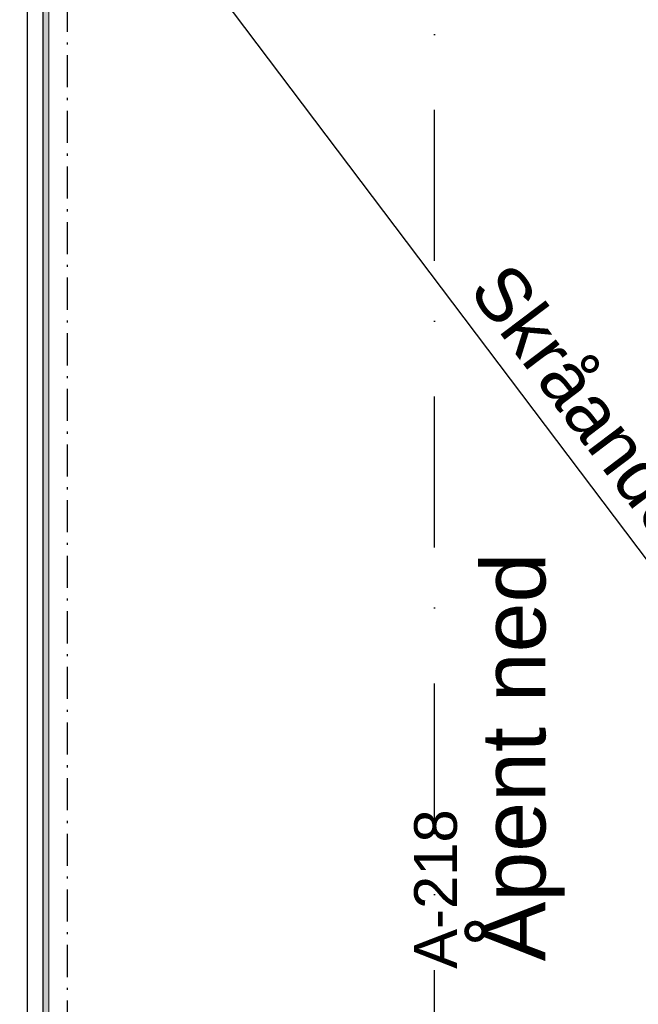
# Model space of a CAD drawing. Header units: millimetres. Extents: x -117798 to 93698, y -182207 to 252400.
# Tile 77 of 256: x -67093 to -65647, y -34803 to -32501. Entities that reach past the tile are written whole.
import ezdxf
from ezdxf.enums import TextEntityAlignment as Align

# ---------------------------------------------------------------- set-up
doc = ezdxf.new("R2010")
doc.units = ezdxf.units.MM
doc.header["$LTSCALE"] = 0.5
doc.header["$MEASUREMENT"] = 0
for name, pattern in [('Over snittplan', [260, 150, -50, 10, -50]), ('PLINE', [0]), ('Prikk & stiplet', [1340.555525, 705.555534, -352.777767, 0, -282.222223])]:
    doc.linetypes.add(name, pattern=pattern)
doc.layers.add('236- Innvendig kledning og overflate(Nye konstruksjoner)', color=7, linetype='Continuous', lineweight=0)
for name, color, linetype in [('242- Ikke-bærende innervegger (Skravur)(Nye konstruksjoner)', 7, 'Continuous'), ('242- Ikke-bærende innervegger(Nye konstruksjoner)', 7, 'Continuous'), ('256- Faste himlinger og overflatebehandling(Nye konstruksjoner)', 7, 'Continuous'), ('852- Snittmarkør', 7, 'Continuous'), ('862- M___Nettoareal(Nye konstruksjoner)', 7, 'Continuous'), ('862- M___Nettoareal(Polylinje)(Nye konstruksjoner)', 7, 'Continuous'), ('862- M___Nettoareal(Tekst)(Nye konstruksjoner)', 7, 'Continuous')]:
    doc.layers.add(name, color=color, linetype=linetype)
doc.styles.add('GENERATED_STYLE_1', font='arial.ttf')

# ---------------------------------------------------------------- blocks, each defined once
blk = doc.blocks.new('Teknisk vent._A-216_35', base_point=(-67746.5, -33797.7))
at = {"layer": '862- M___Nettoareal(Tekst)(Nye konstruksjoner)', "insert": (-67604.4, -34392.3), "char_height": 100, "attachment_point": 1, "rotation": 90, "style": 'GENERATED_STYLE_1'}
blk.add_mtext('\\A1;{\\pql;\\pt0,12050;\\fArial|b0|i0|c0|p0;\\W1.000000;13,8\\fArial|b0|i0|c0|p0;\\W1.000000;\\A1{\\H.66x;\\S^  ;}\\fArial|b0|i0|c0|p0;\\W1.000000; m\\fArial|b0|i0|c0|p0;\\W1.000000;\\A1{\\H.66x;\\S2^  ;}}', dxfattribs=at)
at = {"layer": '862- M___Nettoareal(Tekst)(Nye konstruksjoner)', "style": 'GENERATED_STYLE_1'}
for tag, height, p in [('DUMMY_862', 150, (-67864.4, -33203.2)), ('ROOM_NAME', 150, (-67864.4, -34426.6)), ('DUMMY_861', 100, (-68021.5, -34026.3)), ('ROOM_NUMBER', 100, (-68021.5, -34415.1)), ('DUMMY_863', 100, (-67628.7, -34392.3))]:
    blk.add_attdef(tag, text='', height=height, rotation=90, dxfattribs=at).set_placement(p, align=Align.TOP_LEFT)
blk = doc.blocks.new('Åpent ned_A-218_37', base_point=(-65895.9, -34228.2))
at = {"layer": '862- M___Nettoareal(Polylinje)(Nye konstruksjoner)', "linetype": 'PLINE', "flags": 128}
blk.add_lwpolyline([(-67075.7, -28334.4), (-67075.7, -38899.4), (-64450.7, -38899.4), (-64450.7, -28334.4)], close=True, dxfattribs=at)
at = {"layer": '862- M___Nettoareal(Tekst)(Nye konstruksjoner)', "style": 'GENERATED_STYLE_1'}
for tag, height, p in [('DUMMY_862', 150, (-66013.8, -33759.2)), ('ROOM_NAME', 150, (-66013.8, -34702.7)), ('DUMMY_861', 100, (-66170.9, -34331.2)), ('ROOM_NUMBER', 100, (-66170.9, -34720.1)), ('DUMMY_863', 100, (-65778.1, -34697.2))]:
    blk.add_attdef(tag, text='', height=height, rotation=90, dxfattribs=at).set_placement(p, align=Align.TOP_LEFT)

msp = doc.modelspace()

# ---------------------------------------------------------------- hatches: boundary and pattern name
at = {"layer": '242- Ikke-bærende innervegger (Skravur)(Nye konstruksjoner)', "linetype": 'Continuous'}
h = msp.add_hatch(dxfattribs=at)
h.set_pattern_fill('Gips', color=256, style=0, pattern_type=2)
h.set_pattern_definition([(90, (0, 0), (-86.60254, 0), [0, -50]), (90, (-43.3, 25), (-86.60254, 0), [0, -50])])
h.paths.add_polyline_path([(-67025.4, -38899.4), (-67025.4, -28334.4), (-67038.1, -28334.4), (-67038.1, -38899.4)])

# ---------------------------------------------------------------- linework, layer by layer
at = {"layer": '236- Innvendig kledning og overflate(Nye konstruksjoner)', "linetype": 'PLINE'}
msp.add_line((-67025.4, -38899.4), (-67025.4, -28334.4), dxfattribs=at)
at = {"layer": '242- Ikke-bærende innervegger(Nye konstruksjoner)', "linetype": 'PLINE'}
msp.add_line((-67038.1, -38899.4), (-67038.1, -28334.4), dxfattribs=at)
at = {"layer": '242- Ikke-bærende innervegger(Nye konstruksjoner)', "linetype": 'Over snittplan', "flags": 128}
msp.add_lwpolyline([(-66981.4, -38899.4), (-66981.4, -28334.4)], dxfattribs=at)
at = {"layer": '256- Faste himlinger og overflatebehandling(Nye konstruksjoner)', "linetype": 'PLINE'}
msp.add_line((-64450.7, -35321.9), (-67025.4, -31911.9), dxfattribs=at)
at = {"layer": '852- Snittmarkør', "linetype": 'Prikk & stiplet'}
msp.add_line((-66123.2, -49153.9), (-66123.2, 6068), dxfattribs=at)

# ---------------------------------------------------------------- block references
at = {"layer": '862- M___Nettoareal(Nye konstruksjoner)', "linetype": 'Continuous'}
msp.add_blockref('Teknisk vent._A-216_35', (-67746.5, -33797.7), dxfattribs=at)
ref = msp.add_blockref('Åpent ned_A-218_37', (-65895.9, -34228.2), dxfattribs=at)
ref.add_attrib('ROOM_NAME', 'Åpent ned', dxfattribs={"layer": '862- M___Nettoareal(Tekst)(Nye konstruksjoner)', "color": 7, "height": 150, "rotation": 90, "style": 'GENERATED_STYLE_1'}).set_placement((-66013.8, -34702.7), align=Align.TOP_LEFT)
ref.add_attrib('ROOM_NUMBER', 'A-218', dxfattribs={"layer": '862- M___Nettoareal(Tekst)(Nye konstruksjoner)', "color": 7, "height": 100, "rotation": 90, "style": 'GENERATED_STYLE_1'}).set_placement((-66170.9, -34720.1), align=Align.TOP_LEFT)

# ---------------------------------------------------------------- texts
at = {"layer": '256- Faste himlinger og overflatebehandling(Nye konstruksjoner)', "linetype": 'Continuous', "insert": (-65946.2, -33059.4), "char_height": 125, "attachment_point": 1, "rotation": 307.0553, "style": 'GENERATED_STYLE_1'}
msp.add_mtext('\\A1;{\\pql;\\fArial|b0|i0|c0|p0;\\W1.000000;Skråande gipshimling}', dxfattribs=at)

doc.saveas('drawing.dxf')
